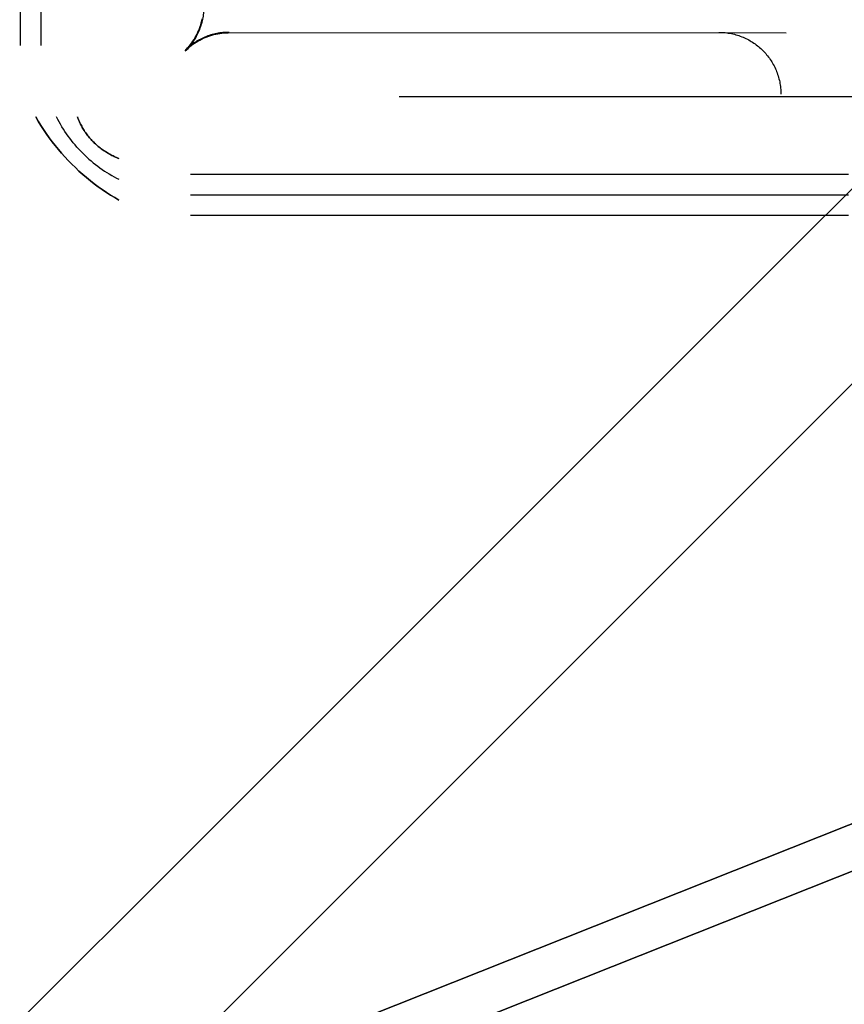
# Model space of a CAD drawing. Header units: millimetres. Extents: x -1690 to 192, y -898 to 54.
# Tile 48 of 256: x -1601 to -1575, y -835 to -803. Entities that reach past the tile are written whole.
import ezdxf

# ---------------------------------------------------------------- set-up
doc = ezdxf.new("R2010")
doc.units = ezdxf.units.MM
doc.header["$MEASUREMENT"] = 0
doc.layers.add('OVIDIO 186x93x72h', color=7, linetype='Continuous')

msp = doc.modelspace()

# ---------------------------------------------------------------- linework, layer by layer
at = {"layer": 'OVIDIO 186x93x72h', "extrusion": (-0.045678, -0.114881, 0.992329)}
for points in [[(-1215.188, -1180.351), (-1215.188, -1287.207)], [(-1215.188, -1287.207), (-1215.188, -1180.351)], [(-1214.732, -1180.351), (-1214.732, -1287.207)], [(-1214.732, -1287.207), (-1214.732, -1180.351)], [(-1200.25, -1273.46), (-1200.25, -1218.27)], [(-1200.478, -1273.243), (-1200.478, -1218.839)]]:
    msp.add_lwpolyline(points, dxfattribs=at)
at = {"layer": 'OVIDIO 186x93x72h', "extrusion": (0.235702, 0.235702, 0.942809)}
for points in [[(537.225, 1860.592), (537.225, 1756.052)], [(541.683, 1876.034), (541.683, 1770.626)], [(561.94, 1939.551), (561.94, 1830.473)], [(560.991, 1830.473), (560.991, 1939.551)], [(559.094, 1939.551), (559.094, 1830.473)], [(558.145, 1830.473), (558.145, 1939.551)]]:
    msp.add_lwpolyline(points, dxfattribs=at)
at = {"layer": 'OVIDIO 186x93x72h'}
for points in [[(-1601.168, -803.656), (-1601.168, -782.419)], [(-1600.498, -803.656), (-1600.498, -782.419)], [(-1588.938, -805.303), (-1525.689, -805.303)], [(-1595.675, -807.807), (-1574.438, -807.807)], [(-1595.675, -808.478), (-1574.438, -808.478)], [(-1574.438, -809.149), (-1595.675, -809.149)]]:
    msp.add_lwpolyline(points, dxfattribs=at)
at = {"layer": 'OVIDIO 186x93x72h', "extrusion": (1, 0, 0)}
for points in [[(-782.419, 681.085), (-803.656, 681.085)], [(-804.954, 681.649), (-803.612, 680.978)], [(-804.632, 678.939), (-805.974, 679.61)], [(-805.974, 679.61), (-804.632, 678.939)], [(-807.307, 680.835), (-808.649, 678.152)], [(-808.649, 678.152), (-807.307, 680.835)], [(-807.807, 681.085), (-809.149, 678.402)], [(-809.149, 678.402), (-807.807, 681.085)], [(-807.807, 681.085), (-809.149, 678.402)]]:
    msp.add_lwpolyline(points, dxfattribs=at)
at = {"layer": 'OVIDIO 186x93x72h', "extrusion": (0, 0.894427, -0.447214)}
for points in [[(1593.503, 254.46), (1593.562, 254.323), (1593.617, 254.182), (1593.668, 254.039), (1593.716, 253.894), (1593.759, 253.746), (1593.797, 253.597), (1593.832, 253.445), (1593.861, 253.292), (1593.886, 253.137), (1593.906, 252.982), (1593.922, 252.825), (1593.932, 252.667), (1593.937, 252.509), (1593.938, 252.35), (1593.933, 252.191), (1593.923, 252.033), (1593.908, 251.875), (1593.889, 251.717), (1593.864, 251.56), (1593.834, 251.405), (1593.8, 251.251), (1593.761, 251.098), (1593.717, 250.947), (1593.668, 250.798), (1593.615, 250.651), (1593.558, 250.507), (1593.497, 250.365), (1593.432, 250.226), (1593.362, 250.09), (1593.29, 249.956), (1593.213, 249.826), (1593.134, 249.699), (1593.05, 249.575), (1592.963, 249.452), (1592.871, 249.331), (1592.775, 249.212), (1592.674, 249.096), (1592.57, 248.982), (1592.461, 248.871), (1592.349, 248.763), (1592.233, 248.658), (1592.113, 248.556), (1591.989, 248.458), (1591.863, 248.363), (1591.733, 248.273), (1591.6, 248.186), (1591.464, 248.104), (1591.326, 248.026), (1591.185, 247.952), (1591.042, 247.883), (1590.897, 247.819), (1590.751, 247.759), (1590.602, 247.704), (1590.453, 247.654), (1590.302, 247.609), (1590.151, 247.568), (1589.999, 247.533), (1589.847, 247.502), (1589.694, 247.476), (1589.542, 247.456), (1589.39, 247.439), (1589.239, 247.428), (1589.088, 247.421), (1588.938, 247.419)], [(1588.938, 247.419), (1589.088, 247.421), (1589.239, 247.428), (1589.39, 247.439), (1589.542, 247.456), (1589.694, 247.476), (1589.847, 247.502), (1589.999, 247.533), (1590.151, 247.568), (1590.302, 247.609), (1590.453, 247.654), (1590.602, 247.704), (1590.751, 247.759), (1590.897, 247.819), (1591.042, 247.883), (1591.185, 247.952), (1591.326, 248.026), (1591.464, 248.104), (1591.6, 248.186), (1591.733, 248.273), (1591.863, 248.363), (1591.989, 248.458), (1592.113, 248.556), (1592.233, 248.658), (1592.349, 248.763), (1592.461, 248.871), (1592.57, 248.982), (1592.674, 249.096), (1592.775, 249.212), (1592.871, 249.331), (1592.963, 249.452), (1593.05, 249.575), (1593.134, 249.699), (1593.213, 249.826), (1593.29, 249.956), (1593.362, 250.09), (1593.432, 250.226), (1593.497, 250.365), (1593.558, 250.507), (1593.615, 250.651), (1593.668, 250.798), (1593.717, 250.947), (1593.761, 251.098), (1593.8, 251.251), (1593.834, 251.405), (1593.864, 251.56), (1593.889, 251.717), (1593.908, 251.875), (1593.923, 252.033), (1593.933, 252.191), (1593.938, 252.35), (1593.937, 252.509), (1593.932, 252.667), (1593.922, 252.825), (1593.906, 252.982), (1593.886, 253.137), (1593.861, 253.292), (1593.832, 253.445), (1593.797, 253.597), (1593.759, 253.746), (1593.716, 253.894), (1593.668, 254.039), (1593.617, 254.182), (1593.562, 254.323), (1593.503, 254.46)], [(1588.938, 247.419), (1589.094, 247.421), (1589.251, 247.429), (1589.408, 247.441), (1589.566, 247.458), (1589.723, 247.481), (1589.879, 247.508), (1590.036, 247.541), (1590.191, 247.578), (1590.345, 247.621), (1590.498, 247.668), (1590.649, 247.721), (1590.799, 247.778), (1590.946, 247.84), (1591.091, 247.906), (1591.234, 247.977), (1591.374, 248.052), (1591.511, 248.132), (1591.645, 248.215), (1591.776, 248.303), (1591.904, 248.394), (1592.028, 248.488), (1592.149, 248.586), (1592.265, 248.687), (1592.378, 248.79), (1592.487, 248.897), (1592.592, 249.006), (1592.693, 249.117), (1592.789, 249.23), (1592.882, 249.345), (1592.97, 249.462), (1593.054, 249.58), (1593.134, 249.699), (1593.21, 249.821), (1593.284, 249.946), (1593.354, 250.074), (1593.421, 250.205), (1593.485, 250.34), (1593.546, 250.477), (1593.602, 250.617), (1593.655, 250.76), (1593.704, 250.905), (1593.748, 251.053), (1593.788, 251.203), (1593.824, 251.355), (1593.855, 251.509), (1593.881, 251.664), (1593.902, 251.82), (1593.919, 251.978), (1593.93, 252.137), (1593.937, 252.296), (1593.938, 252.455), (1593.934, 252.615), (1593.926, 252.775), (1593.912, 252.935), (1593.892, 253.093), (1593.868, 253.252), (1593.839, 253.409), (1593.805, 253.564), (1593.766, 253.719), (1593.723, 253.871), (1593.674, 254.022), (1593.621, 254.17), (1593.564, 254.317), (1593.503, 254.46)], [(1588.938, 247.419), (1589.088, 247.421), (1589.239, 247.428), (1589.39, 247.439), (1589.542, 247.456), (1589.694, 247.476), (1589.847, 247.502), (1589.999, 247.533), (1590.151, 247.568), (1590.302, 247.609), (1590.453, 247.654), (1590.602, 247.704), (1590.751, 247.759), (1590.897, 247.819), (1591.042, 247.883), (1591.185, 247.952), (1591.326, 248.026), (1591.464, 248.104), (1591.6, 248.186), (1591.733, 248.273), (1591.863, 248.363), (1591.989, 248.458), (1592.113, 248.556), (1592.233, 248.658), (1592.349, 248.763), (1592.461, 248.871), (1592.57, 248.982), (1592.674, 249.096), (1592.775, 249.212), (1592.871, 249.331), (1592.963, 249.452), (1593.05, 249.575), (1593.134, 249.699), (1593.213, 249.826), (1593.29, 249.956), (1593.362, 250.09), (1593.432, 250.226), (1593.497, 250.365), (1593.558, 250.507), (1593.615, 250.651), (1593.668, 250.798), (1593.717, 250.947), (1593.761, 251.098), (1593.8, 251.251), (1593.834, 251.405), (1593.864, 251.56), (1593.889, 251.717), (1593.908, 251.875), (1593.923, 252.033), (1593.933, 252.191), (1593.938, 252.35), (1593.937, 252.509), (1593.932, 252.667), (1593.922, 252.825), (1593.906, 252.982), (1593.886, 253.137), (1593.861, 253.292), (1593.832, 253.445), (1593.797, 253.597), (1593.759, 253.746), (1593.716, 253.894), (1593.668, 254.039), (1593.617, 254.182), (1593.562, 254.323), (1593.503, 254.46)], [(1593.503, 254.46), (1593.562, 254.323), (1593.617, 254.182), (1593.668, 254.039), (1593.716, 253.894), (1593.759, 253.746), (1593.797, 253.597), (1593.832, 253.445), (1593.861, 253.292), (1593.886, 253.137), (1593.906, 252.982), (1593.922, 252.825), (1593.932, 252.667), (1593.937, 252.509), (1593.938, 252.35), (1593.933, 252.191), (1593.923, 252.033), (1593.908, 251.875), (1593.889, 251.717), (1593.864, 251.56), (1593.834, 251.405), (1593.8, 251.251), (1593.761, 251.098), (1593.717, 250.947), (1593.668, 250.798), (1593.615, 250.651), (1593.558, 250.507), (1593.497, 250.365), (1593.432, 250.226), (1593.362, 250.09), (1593.29, 249.956), (1593.213, 249.826), (1593.134, 249.699), (1593.05, 249.575), (1592.963, 249.452), (1592.871, 249.331), (1592.775, 249.212), (1592.674, 249.096), (1592.57, 248.982), (1592.461, 248.871), (1592.349, 248.763), (1592.233, 248.658), (1592.113, 248.556), (1591.989, 248.458), (1591.863, 248.363), (1591.733, 248.273), (1591.6, 248.186), (1591.464, 248.104), (1591.326, 248.026), (1591.185, 247.952), (1591.042, 247.883), (1590.897, 247.819), (1590.751, 247.759), (1590.602, 247.704), (1590.453, 247.654), (1590.302, 247.609), (1590.151, 247.568), (1589.999, 247.533), (1589.847, 247.502), (1589.694, 247.476), (1589.542, 247.456), (1589.39, 247.439), (1589.239, 247.428), (1589.088, 247.421), (1588.938, 247.419)]]:
    msp.add_lwpolyline(points, dxfattribs=at)
at = {"layer": 'OVIDIO 186x93x72h', "extrusion": (-1.54873e-05, 1.53089e-05, 1)}
msp.add_lwpolyline([(-1595.252, -802.423), (-1595.253, -802.471), (-1595.254, -802.519), (-1595.257, -802.568), (-1595.261, -802.616), (-1595.267, -802.665), (-1595.273, -802.714), (-1595.281, -802.763), (-1595.29, -802.811), (-1595.3, -802.86), (-1595.312, -802.908), (-1595.325, -802.956), (-1595.338, -803.004), (-1595.354, -803.052), (-1595.37, -803.099), (-1595.387, -803.146), (-1595.406, -803.192), (-1595.426, -803.238), (-1595.447, -803.283), (-1595.469, -803.328), (-1595.492, -803.372), (-1595.516, -803.416), (-1595.541, -803.459), (-1595.568, -803.501), (-1595.595, -803.543), (-1595.623, -803.583), (-1595.652, -803.623), (-1595.682, -803.662), (-1595.713, -803.7), (-1595.745, -803.737), (-1595.777, -803.773), (-1595.81, -803.809), (-1595.844, -803.843)], dxfattribs=at)
at = {"layer": 'OVIDIO 186x93x72h', "extrusion": (1.53089e-05, -1.54874e-05, 1)}
msp.add_lwpolyline([(-1594.442, -803.233), (-1594.49, -803.233), (-1594.539, -803.235), (-1594.587, -803.238), (-1594.636, -803.242), (-1594.685, -803.247), (-1594.733, -803.254), (-1594.782, -803.262), (-1594.831, -803.271), (-1594.879, -803.281), (-1594.927, -803.292), (-1594.976, -803.305), (-1595.023, -803.319), (-1595.071, -803.334), (-1595.118, -803.35), (-1595.165, -803.368), (-1595.211, -803.387), (-1595.257, -803.406), (-1595.303, -803.427), (-1595.348, -803.449), (-1595.392, -803.473), (-1595.435, -803.497), (-1595.478, -803.522), (-1595.52, -803.548), (-1595.562, -803.576), (-1595.603, -803.604), (-1595.642, -803.633), (-1595.681, -803.663), (-1595.719, -803.694), (-1595.757, -803.725), (-1595.793, -803.758), (-1595.828, -803.791), (-1595.863, -803.825)], dxfattribs=at)
at = {"layer": 'OVIDIO 186x93x72h', "extrusion": (2.56846e-05, 1, -8.30777e-08)}
for points in [[(1576.415, 680.026), (1594.411, 680.084)], [(1576.42, 678.439), (1594.411, 678.497)], [(1594.411, 680.084), (1576.415, 680.026)], [(1594.411, 678.497), (1576.42, 678.439)]]:
    msp.add_lwpolyline(points, dxfattribs=at)
at = {"layer": 'OVIDIO 186x93x72h', "extrusion": (1, 0, -1.53089e-05)}
for points in [[(-803.243, 678.473), (-803.243, 680.059)], [(-803.243, 680.059), (-803.243, 678.473)], [(-803.243, 680.03), (-803.243, 678.444)]]:
    msp.add_lwpolyline(points, dxfattribs=at)
at = {"layer": 'OVIDIO 186x93x72h', "extrusion": (1.53093e-05, 0, 1)}
msp.add_lwpolyline([(-1594.442, -803.243), (-1576.449, -803.244)], dxfattribs=at)
at = {"layer": 'OVIDIO 186x93x72h', "extrusion": (0.12261, -0.276089, 0.953279)}
for points in [[(-1775.704, 91.804), (-1775.704, 119.351)], [(-1775.609, 91.804), (-1775.609, 118.831)]]:
    msp.add_lwpolyline(points, dxfattribs=at)
at = {"layer": 'OVIDIO 186x93x72h', "extrusion": (5.0362e-08, 1, 1.55701e-05)}
for points in [[(1576.436, 680.038), (1576.441, 678.451)], [(1576.441, 678.451), (1576.436, 680.038)]]:
    msp.add_lwpolyline(points, dxfattribs=at)
at = {"layer": 'OVIDIO 186x93x72h', "extrusion": (0.003049, -0.326394, 0.945229)}
for points in [[(-1581.896, -525.985), (-1581.896, -525.938), (-1581.897, -525.89), (-1581.9, -525.843), (-1581.903, -525.794), (-1581.907, -525.746), (-1581.912, -525.697), (-1581.918, -525.648), (-1581.926, -525.599), (-1581.935, -525.55), (-1581.945, -525.501), (-1581.956, -525.451), (-1581.968, -525.402), (-1581.981, -525.352), (-1581.996, -525.303), (-1582.012, -525.254), (-1582.029, -525.204), (-1582.048, -525.156), (-1582.067, -525.107), (-1582.088, -525.059), (-1582.11, -525.011), (-1582.134, -524.963), (-1582.158, -524.916), (-1582.184, -524.87), (-1582.211, -524.824), (-1582.239, -524.778), (-1582.268, -524.734), (-1582.299, -524.69), (-1582.33, -524.647), (-1582.363, -524.604), (-1582.397, -524.563), (-1582.432, -524.522), (-1582.467, -524.483), (-1582.504, -524.444), (-1582.542, -524.407), (-1582.58, -524.37), (-1582.62, -524.335), (-1582.66, -524.3), (-1582.701, -524.267), (-1582.742, -524.235), (-1582.784, -524.205), (-1582.827, -524.175), (-1582.871, -524.147), (-1582.915, -524.12), (-1582.959, -524.095), (-1583.004, -524.07), (-1583.049, -524.047), (-1583.095, -524.025), (-1583.141, -524.005), (-1583.187, -523.986), (-1583.233, -523.968), (-1583.279, -523.951), (-1583.326, -523.936), (-1583.372, -523.922), (-1583.419, -523.91), (-1583.465, -523.898), (-1583.512, -523.888), (-1583.558, -523.879), (-1583.604, -523.871), (-1583.65, -523.865), (-1583.696, -523.859), (-1583.741, -523.855), (-1583.786, -523.852), (-1583.831, -523.85), (-1583.875, -523.849)], [(-1583.875, -523.849), (-1583.831, -523.85), (-1583.786, -523.852), (-1583.741, -523.855), (-1583.696, -523.859), (-1583.65, -523.865), (-1583.604, -523.871), (-1583.558, -523.879), (-1583.512, -523.888), (-1583.465, -523.898), (-1583.419, -523.91), (-1583.372, -523.922), (-1583.326, -523.936), (-1583.279, -523.951), (-1583.233, -523.968), (-1583.187, -523.986), (-1583.141, -524.005), (-1583.095, -524.025), (-1583.049, -524.047), (-1583.004, -524.07), (-1582.959, -524.095), (-1582.915, -524.12), (-1582.871, -524.147), (-1582.827, -524.175), (-1582.784, -524.205), (-1582.742, -524.235), (-1582.701, -524.267), (-1582.66, -524.3), (-1582.62, -524.335), (-1582.58, -524.37), (-1582.542, -524.407), (-1582.504, -524.444), (-1582.467, -524.483), (-1582.432, -524.522), (-1582.397, -524.563), (-1582.363, -524.604), (-1582.33, -524.647), (-1582.299, -524.69), (-1582.268, -524.734), (-1582.239, -524.778), (-1582.211, -524.824), (-1582.184, -524.87), (-1582.158, -524.916), (-1582.134, -524.963), (-1582.11, -525.011), (-1582.088, -525.059), (-1582.067, -525.107), (-1582.048, -525.156), (-1582.029, -525.204), (-1582.012, -525.254), (-1581.996, -525.303), (-1581.981, -525.352), (-1581.968, -525.402), (-1581.956, -525.451), (-1581.945, -525.501), (-1581.935, -525.55), (-1581.926, -525.599), (-1581.918, -525.648), (-1581.912, -525.697), (-1581.907, -525.746), (-1581.903, -525.794), (-1581.9, -525.843), (-1581.897, -525.89), (-1581.896, -525.938), (-1581.896, -525.985)], [(-1581.891, -525.467), (-1581.891, -525.42), (-1581.892, -525.372), (-1581.894, -525.325), (-1581.898, -525.277), (-1581.902, -525.228), (-1581.907, -525.179), (-1581.913, -525.131), (-1581.921, -525.081), (-1581.93, -525.032), (-1581.939, -524.983), (-1581.95, -524.933), (-1581.963, -524.884), (-1581.976, -524.834), (-1581.991, -524.785), (-1582.007, -524.736), (-1582.024, -524.687), (-1582.042, -524.638), (-1582.062, -524.589), (-1582.083, -524.541), (-1582.105, -524.493), (-1582.128, -524.445), (-1582.153, -524.398), (-1582.179, -524.352), (-1582.206, -524.306), (-1582.234, -524.26), (-1582.263, -524.216), (-1582.294, -524.172), (-1582.325, -524.129), (-1582.358, -524.086), (-1582.392, -524.045), (-1582.426, -524.004), (-1582.462, -523.965), (-1582.499, -523.926), (-1582.537, -523.889), (-1582.575, -523.852), (-1582.614, -523.817), (-1582.655, -523.783), (-1582.695, -523.749), (-1582.737, -523.718), (-1582.779, -523.687), (-1582.822, -523.657), (-1582.866, -523.629), (-1582.91, -523.602), (-1582.954, -523.577), (-1582.999, -523.552), (-1583.044, -523.529), (-1583.09, -523.507), (-1583.136, -523.487), (-1583.182, -523.468), (-1583.228, -523.45), (-1583.274, -523.433), (-1583.321, -523.418), (-1583.367, -523.404), (-1583.414, -523.392), (-1583.46, -523.38), (-1583.507, -523.37), (-1583.553, -523.361), (-1583.599, -523.353), (-1583.645, -523.347), (-1583.691, -523.341), (-1583.736, -523.337), (-1583.781, -523.334), (-1583.826, -523.332), (-1583.87, -523.331)], [(-1583.87, -523.331), (-1583.826, -523.332), (-1583.781, -523.334), (-1583.736, -523.337), (-1583.691, -523.341), (-1583.645, -523.347), (-1583.599, -523.353), (-1583.553, -523.361), (-1583.507, -523.37), (-1583.46, -523.38), (-1583.414, -523.392), (-1583.367, -523.404), (-1583.321, -523.418), (-1583.274, -523.433), (-1583.228, -523.45), (-1583.182, -523.468), (-1583.136, -523.487), (-1583.09, -523.507), (-1583.044, -523.529), (-1582.999, -523.552), (-1582.954, -523.577), (-1582.91, -523.602), (-1582.866, -523.629), (-1582.822, -523.657), (-1582.779, -523.687), (-1582.737, -523.718), (-1582.695, -523.749), (-1582.655, -523.783), (-1582.614, -523.817), (-1582.575, -523.852), (-1582.537, -523.889), (-1582.499, -523.926), (-1582.462, -523.965), (-1582.426, -524.004), (-1582.392, -524.045), (-1582.358, -524.086), (-1582.325, -524.129), (-1582.294, -524.172), (-1582.263, -524.216), (-1582.234, -524.26), (-1582.206, -524.306), (-1582.179, -524.352), (-1582.153, -524.398), (-1582.128, -524.445), (-1582.105, -524.493), (-1582.083, -524.541), (-1582.062, -524.589), (-1582.042, -524.638), (-1582.024, -524.687), (-1582.007, -524.736), (-1581.991, -524.785), (-1581.976, -524.834), (-1581.963, -524.884), (-1581.95, -524.933), (-1581.939, -524.983), (-1581.93, -525.032), (-1581.921, -525.081), (-1581.913, -525.131), (-1581.907, -525.179), (-1581.902, -525.228), (-1581.898, -525.277), (-1581.894, -525.325), (-1581.892, -525.372), (-1581.891, -525.42), (-1581.891, -525.467)]]:
    msp.add_lwpolyline(points, dxfattribs=at)
at = {"layer": 'OVIDIO 186x93x72h', "extrusion": (0.003235, -1.55701e-05, 0.999995)}
msp.add_lwpolyline([(-1578.627, -803.233), (-1578.577, -803.234), (-1578.527, -803.236), (-1578.477, -803.239), (-1578.427, -803.243), (-1578.377, -803.249), (-1578.327, -803.256), (-1578.277, -803.264), (-1578.227, -803.274), (-1578.178, -803.284), (-1578.129, -803.296), (-1578.081, -803.309), (-1578.033, -803.324), (-1577.985, -803.339), (-1577.938, -803.356), (-1577.891, -803.374), (-1577.845, -803.392), (-1577.8, -803.412), (-1577.755, -803.433), (-1577.711, -803.455), (-1577.667, -803.479), (-1577.625, -803.503), (-1577.583, -803.527), (-1577.542, -803.553), (-1577.502, -803.58), (-1577.463, -803.607), (-1577.424, -803.636), (-1577.387, -803.665), (-1577.35, -803.694), (-1577.314, -803.724), (-1577.28, -803.755), (-1577.246, -803.787), (-1577.213, -803.819), (-1577.181, -803.852), (-1577.149, -803.886), (-1577.118, -803.92), (-1577.088, -803.956), (-1577.058, -803.993), (-1577.03, -804.03), (-1577.001, -804.069), (-1576.974, -804.108), (-1576.947, -804.148), (-1576.921, -804.189), (-1576.897, -804.231), (-1576.873, -804.273), (-1576.849, -804.317), (-1576.827, -804.361), (-1576.806, -804.406), (-1576.786, -804.451), (-1576.768, -804.497), (-1576.75, -804.544), (-1576.733, -804.591), (-1576.718, -804.639), (-1576.703, -804.687), (-1576.69, -804.735), (-1576.678, -804.784), (-1576.668, -804.833), (-1576.658, -804.883), (-1576.65, -804.933), (-1576.643, -804.983), (-1576.637, -805.033), (-1576.633, -805.083), (-1576.63, -805.133), (-1576.628, -805.183), (-1576.627, -805.233)], dxfattribs=at)
at = {"layer": 'OVIDIO 186x93x72h', "extrusion": (-0.166244, -0.166244, 0.97197)}
for points in [[(-560.042, -1489.803), (-560.042, -1521.466)], [(-560.042, -1521.466), (-560.042, -1489.803)], [(-560.042, -1489.43), (-560.042, -1520.662)], [(-560.042, -1520.662), (-560.042, -1489.43)]]:
    msp.add_lwpolyline(points, dxfattribs=at)
at = {"layer": 'OVIDIO 186x93x72h', "extrusion": (0, 1, 0)}
for points in [[(1599.827, 681.085), (1601.168, 678.402)], [(1601.168, 678.402), (1599.827, 681.085)], [(1525.689, 678.939), (1588.938, 678.939)], [(1588.938, 678.939), (1525.689, 678.939)], [(1599.327, 680.835), (1600.668, 678.152)], [(1600.668, 678.152), (1599.327, 680.835)], [(1599.327, 680.835), (1599.795, 679.9)], [(1588.938, 679.61), (1525.689, 679.61)], [(1525.689, 679.61), (1588.938, 679.61)]]:
    msp.add_lwpolyline(points, dxfattribs=at)
at = {"layer": 'OVIDIO 186x93x72h', "extrusion": (0.447214, 0, 0.894427)}
for points in [[(-805.966, 1734.96), (-805.832, 1735.026), (-805.697, 1735.089), (-805.559, 1735.147), (-805.419, 1735.201), (-805.278, 1735.252), (-805.135, 1735.298), (-804.99, 1735.34), (-804.844, 1735.377), (-804.697, 1735.411), (-804.55, 1735.44), (-804.401, 1735.464), (-804.252, 1735.484), (-804.103, 1735.499), (-803.954, 1735.51), (-803.805, 1735.517), (-803.656, 1735.519)], [(-805.966, 1734.96), (-805.832, 1735.026), (-805.697, 1735.089), (-805.559, 1735.147), (-805.419, 1735.201), (-805.278, 1735.252), (-805.135, 1735.298), (-804.99, 1735.34), (-804.844, 1735.377), (-804.697, 1735.411), (-804.55, 1735.44), (-804.401, 1735.464), (-804.252, 1735.484), (-804.103, 1735.499), (-803.954, 1735.51), (-803.805, 1735.517), (-803.656, 1735.519)], [(-803.656, 1735.519), (-803.805, 1735.517), (-803.954, 1735.51), (-804.103, 1735.499), (-804.252, 1735.484), (-804.401, 1735.464), (-804.55, 1735.44), (-804.697, 1735.411), (-804.844, 1735.377), (-804.99, 1735.34), (-805.135, 1735.298), (-805.278, 1735.252), (-805.419, 1735.201), (-805.559, 1735.147), (-805.697, 1735.089), (-805.832, 1735.026), (-805.966, 1734.96)]]:
    msp.add_lwpolyline(points, dxfattribs=at)
at = {"layer": 'OVIDIO 186x93x72h', "extrusion": (1, 0, 3.86756e-05)}
for points in [[(-803.834, 678.359), (-803.834, 679.946)], [(-803.834, 679.946), (-803.834, 678.359)]]:
    msp.add_lwpolyline(points, dxfattribs=at)
at = {"layer": 'OVIDIO 186x93x72h', "extrusion": (5.03618e-08, 1, 1.557e-05)}
msp.add_lwpolyline([(1575.022, 679.831), (1575.027, 678.244)], dxfattribs=at)
at = {"layer": 'OVIDIO 186x93x72h', "extrusion": (0.971825, -0.057166, -0.228665)}
for points in [[(-899.274, 308.583), (-900.021, 305.678)], [(-899.274, 308.583), (-900.021, 305.678)], [(-900.021, 305.678), (-899.274, 308.583)]]:
    msp.add_lwpolyline(points, dxfattribs=at)
at = {"layer": 'OVIDIO 186x93x72h', "extrusion": (-0.057166, 0.971825, -0.228665)}
msp.add_lwpolyline([(1643.418, 500.012), (1644.165, 497.107)], dxfattribs=at)
at = {"layer": 'OVIDIO 186x93x72h', "extrusion": (-0.114881, -0.045678, 0.992329)}
for points in [[(186.124, -1620.297), (186.124, -1727.153)], [(186.124, -1727.153), (186.124, -1620.297)], [(186.581, -1620.297), (186.581, -1727.153)], [(186.581, -1727.153), (186.581, -1620.297)], [(171.642, -1713.406), (171.642, -1658.215)], [(171.871, -1713.189), (171.871, -1658.784)], [(187.725, -1620.95), (187.725, -1729.865)], [(188.412, -1620.951), (188.412, -1729.865)]]:
    msp.add_lwpolyline(points, dxfattribs=at)
at = {"layer": 'OVIDIO 186x93x72h', "extrusion": (0, 0.447214, 0.894427)}
for points in [[(1597.985, 1026.556), (1597.852, 1026.623), (1597.716, 1026.685), (1597.578, 1026.743), (1597.439, 1026.798), (1597.297, 1026.848), (1597.154, 1026.894), (1597.009, 1026.936), (1596.864, 1026.974), (1596.717, 1027.007), (1596.569, 1027.036), (1596.421, 1027.06), (1596.272, 1027.08), (1596.122, 1027.096), (1595.973, 1027.107), (1595.824, 1027.113), (1595.675, 1027.116)], [(1597.985, 1026.556), (1597.852, 1026.623), (1597.716, 1026.685), (1597.578, 1026.743), (1597.439, 1026.798), (1597.297, 1026.848), (1597.154, 1026.894), (1597.009, 1026.936), (1596.864, 1026.974), (1596.717, 1027.007), (1596.569, 1027.036), (1596.421, 1027.06), (1596.272, 1027.08), (1596.122, 1027.096), (1595.973, 1027.107), (1595.824, 1027.113), (1595.675, 1027.116)], [(1595.675, 1027.116), (1595.824, 1027.113), (1595.973, 1027.107), (1596.122, 1027.096), (1596.272, 1027.08), (1596.421, 1027.06), (1596.569, 1027.036), (1596.717, 1027.007), (1596.864, 1026.974), (1597.009, 1026.936), (1597.154, 1026.894), (1597.297, 1026.848), (1597.439, 1026.798), (1597.578, 1026.743), (1597.716, 1026.685), (1597.852, 1026.623), (1597.985, 1026.556)]]:
    msp.add_lwpolyline(points, dxfattribs=at)
at = {"layer": 'OVIDIO 186x93x72h', "extrusion": (0.202852, 0.108979, 0.973126)}
for points in [[(7.441, 1998.601), (7.441, 1837.945)], [(7.441, 1837.945), (7.441, 1998.601)], [(7.146, 1998.601), (7.146, 1837.945)], [(6.85, 1998.601), (6.85, 1837.945)], [(6.85, 1837.945), (6.85, 1998.601)]]:
    msp.add_lwpolyline(points, dxfattribs=at)
at = {"layer": 'OVIDIO 186x93x72h', "extrusion": (0.202871, 0.108992, 0.973121)}
for points in [[(9.291, 1914.835), (9.291, 1857.453)], [(9.291, 1857.453), (9.291, 1914.835)]]:
    msp.add_lwpolyline(points, dxfattribs=at)
at = {"layer": 'OVIDIO 186x93x72h', "extrusion": (0.202866, 0.108989, 0.973122)}
for points in [[(8.574, 1857.452), (8.574, 1914.833)], [(7.861, 1914.833), (7.861, 1857.452)], [(7.861, 1857.452), (7.861, 1914.833)]]:
    msp.add_lwpolyline(points, dxfattribs=at)
at = {"layer": 'OVIDIO 186x93x72h', "extrusion": (0.046296, 0.021464, 0.998697)}
for points in [[(-94.303, 1790.587), (-94.303, 1891.892)], [(-95.789, 1791.556), (-95.789, 1892.067)]]:
    msp.add_lwpolyline(points, dxfattribs=at)
at = {"layer": 'OVIDIO 186x93x72h', "extrusion": (0.922113, 0.366639, 0.123629)}
for points in [[(-186.124, 883.941), (-186.195, 883.92), (-186.266, 883.9), (-186.339, 883.882), (-186.411, 883.865), (-186.485, 883.85), (-186.558, 883.838), (-186.633, 883.827), (-186.707, 883.817), (-186.782, 883.81), (-186.856, 883.805), (-186.931, 883.801), (-187.006, 883.799), (-187.081, 883.799), (-187.156, 883.801), (-187.231, 883.805), (-187.305, 883.811), (-187.379, 883.819), (-187.453, 883.828), (-187.526, 883.839), (-187.599, 883.852), (-187.671, 883.867), (-187.743, 883.883), (-187.814, 883.901), (-187.884, 883.921), (-187.953, 883.942), (-188.022, 883.965), (-188.089, 883.99), (-188.156, 884.015), (-188.222, 884.043), (-188.286, 884.071), (-188.35, 884.101), (-188.412, 884.133), (-188.474, 884.165), (-188.535, 884.2), (-188.596, 884.236), (-188.656, 884.273), (-188.716, 884.313), (-188.775, 884.354), (-188.834, 884.396), (-188.891, 884.44), (-188.948, 884.486), (-189.004, 884.533), (-189.059, 884.582), (-189.112, 884.632), (-189.165, 884.684), (-189.217, 884.737), (-189.267, 884.792), (-189.316, 884.848), (-189.364, 884.905), (-189.411, 884.964), (-189.456, 885.024), (-189.499, 885.085), (-189.541, 885.147), (-189.582, 885.21), (-189.621, 885.274), (-189.658, 885.339), (-189.694, 885.405), (-189.728, 885.472), (-189.76, 885.539), (-189.791, 885.608), (-189.819, 885.676), (-189.846, 885.746), (-189.872, 885.816), (-189.895, 885.886)], [(-186.581, 885.37), (-186.617, 885.359), (-186.654, 885.349), (-186.691, 885.34), (-186.728, 885.331), (-186.766, 885.324), (-186.804, 885.317), (-186.841, 885.312), (-186.879, 885.307), (-186.917, 885.304), (-186.955, 885.301), (-186.993, 885.3), (-187.031, 885.299), (-187.068, 885.299), (-187.106, 885.301), (-187.143, 885.303), (-187.18, 885.306), (-187.217, 885.31), (-187.254, 885.315), (-187.291, 885.321), (-187.327, 885.327), (-187.362, 885.335), (-187.398, 885.343), (-187.433, 885.352), (-187.467, 885.362), (-187.501, 885.373), (-187.535, 885.384), (-187.568, 885.396), (-187.6, 885.409), (-187.632, 885.422), (-187.664, 885.436), (-187.695, 885.451), (-187.725, 885.466), (-187.755, 885.482), (-187.785, 885.498), (-187.814, 885.516), (-187.844, 885.534), (-187.873, 885.553), (-187.902, 885.573), (-187.931, 885.594), (-187.959, 885.616), (-187.987, 885.638), (-188.015, 885.661), (-188.042, 885.685), (-188.069, 885.71), (-188.095, 885.735), (-188.121, 885.762), (-188.146, 885.789), (-188.171, 885.817), (-188.195, 885.845), (-188.218, 885.874), (-188.241, 885.904), (-188.263, 885.935), (-188.285, 885.966), (-188.305, 885.998), (-188.325, 886.03), (-188.344, 886.063), (-188.363, 886.096), (-188.38, 886.13), (-188.397, 886.165), (-188.412, 886.2), (-188.427, 886.235), (-188.441, 886.27), (-188.454, 886.306), (-188.466, 886.342)]]:
    msp.add_lwpolyline(points, dxfattribs=at)
at = {"layer": 'OVIDIO 186x93x72h'}
for points in [[(-1595.853, -803.834, 679.884), (-1595.829, -803.809, 679.893), (-1595.805, -803.784, 679.901), (-1595.781, -803.759, 679.909), (-1595.759, -803.733, 679.917), (-1595.736, -803.707, 679.924), (-1595.715, -803.681, 679.932), (-1595.693, -803.654, 679.939), (-1595.673, -803.628, 679.946), (-1595.633, -803.573, 679.96), (-1595.596, -803.518, 679.972), (-1595.56, -803.462, 679.984), (-1595.527, -803.405, 679.996), (-1595.495, -803.348, 680.006), (-1595.466, -803.289, 680.017), (-1595.438, -803.23, 680.026), (-1595.412, -803.17, 680.035), (-1595.389, -803.11, 680.043), (-1595.367, -803.049, 680.05), (-1595.347, -802.987, 680.057), (-1595.329, -802.925, 680.062), (-1595.314, -802.863, 680.068), (-1595.3, -802.8, 680.072)], [(-1595.3, -802.8, 678.485), (-1595.314, -802.862, 678.481), (-1595.329, -802.925, 678.476), (-1595.347, -802.987, 678.47), (-1595.367, -803.048, 678.463), (-1595.388, -803.11, 678.456), (-1595.412, -803.17, 678.448), (-1595.438, -803.23, 678.439), (-1595.466, -803.289, 678.43), (-1595.495, -803.348, 678.42), (-1595.527, -803.405, 678.409), (-1595.56, -803.462, 678.398), (-1595.596, -803.518, 678.385), (-1595.633, -803.573, 678.373), (-1595.673, -803.628, 678.359), (-1595.693, -803.654, 678.352), (-1595.715, -803.681, 678.345), (-1595.736, -803.707, 678.337), (-1595.758, -803.733, 678.33), (-1595.781, -803.759, 678.322), (-1595.805, -803.784, 678.314), (-1595.829, -803.809, 678.306), (-1595.853, -803.834, 678.297)], [(-1595.853, -803.834, 678.297), (-1595.829, -803.809, 678.306), (-1595.805, -803.784, 678.314), (-1595.781, -803.759, 678.322), (-1595.758, -803.733, 678.33), (-1595.736, -803.707, 678.337), (-1595.715, -803.681, 678.345), (-1595.693, -803.654, 678.352), (-1595.673, -803.628, 678.359), (-1595.633, -803.573, 678.373), (-1595.596, -803.518, 678.385), (-1595.56, -803.462, 678.398), (-1595.527, -803.405, 678.409), (-1595.495, -803.348, 678.42), (-1595.466, -803.289, 678.43), (-1595.438, -803.23, 678.439), (-1595.412, -803.17, 678.448), (-1595.388, -803.11, 678.456), (-1595.367, -803.048, 678.463), (-1595.347, -802.987, 678.47), (-1595.329, -802.925, 678.476), (-1595.314, -802.862, 678.481), (-1595.3, -802.8, 678.485)], [(-1595.3, -802.8, 680.072), (-1595.314, -802.863, 680.068), (-1595.329, -802.925, 680.062), (-1595.347, -802.987, 680.057), (-1595.367, -803.049, 680.05), (-1595.389, -803.11, 680.043), (-1595.412, -803.17, 680.035), (-1595.438, -803.23, 680.026), (-1595.466, -803.289, 680.017), (-1595.495, -803.348, 680.006), (-1595.527, -803.405, 679.996), (-1595.56, -803.462, 679.984), (-1595.596, -803.518, 679.972), (-1595.633, -803.573, 679.96), (-1595.673, -803.628, 679.946), (-1595.693, -803.654, 679.939), (-1595.715, -803.681, 679.932), (-1595.736, -803.707, 679.924), (-1595.759, -803.733, 679.917), (-1595.781, -803.759, 679.909), (-1595.805, -803.784, 679.901), (-1595.829, -803.809, 679.893), (-1595.853, -803.834, 679.884)], [(-1594.432, -803.243, 680.084), (-1594.466, -803.244, 680.084), (-1594.5, -803.244, 680.084), (-1594.534, -803.246, 680.083), (-1594.568, -803.248, 680.083), (-1594.601, -803.25, 680.082), (-1594.634, -803.253, 680.081), (-1594.667, -803.257, 680.08), (-1594.7, -803.261, 680.079), (-1594.733, -803.266, 680.077), (-1594.766, -803.271, 680.075), (-1594.798, -803.277, 680.073), (-1594.83, -803.283, 680.071), (-1594.862, -803.29, 680.069), (-1594.894, -803.297, 680.067), (-1594.958, -803.314, 680.061), (-1595.02, -803.332, 680.055), (-1595.082, -803.352, 680.048), (-1595.143, -803.374, 680.041), (-1595.204, -803.399, 680.033), (-1595.263, -803.425, 680.024), (-1595.322, -803.453, 680.014), (-1595.379, -803.482, 680.004), (-1595.436, -803.514, 679.994), (-1595.492, -803.547, 679.982), (-1595.547, -803.582, 679.97), (-1595.601, -803.619, 679.958), (-1595.654, -803.658, 679.944), (-1595.705, -803.699, 679.93), (-1595.756, -803.742, 679.916), (-1595.805, -803.787, 679.9), (-1595.853, -803.834, 679.884)], [(-1595.853, -803.834, 679.884), (-1595.805, -803.787, 679.9), (-1595.756, -803.742, 679.916), (-1595.705, -803.699, 679.93), (-1595.654, -803.658, 679.944), (-1595.601, -803.619, 679.958), (-1595.547, -803.582, 679.97), (-1595.492, -803.547, 679.982), (-1595.436, -803.514, 679.994), (-1595.379, -803.482, 680.004), (-1595.322, -803.453, 680.014), (-1595.263, -803.425, 680.024), (-1595.204, -803.399, 680.033), (-1595.143, -803.374, 680.041), (-1595.082, -803.352, 680.048), (-1595.02, -803.332, 680.055), (-1594.958, -803.314, 680.061), (-1594.894, -803.297, 680.067), (-1594.862, -803.29, 680.069), (-1594.83, -803.283, 680.071), (-1594.798, -803.277, 680.073), (-1594.766, -803.271, 680.075), (-1594.733, -803.266, 680.077), (-1594.7, -803.261, 680.079), (-1594.667, -803.257, 680.08), (-1594.634, -803.253, 680.081), (-1594.601, -803.25, 680.082), (-1594.568, -803.248, 680.083), (-1594.534, -803.246, 680.083), (-1594.5, -803.244, 680.084), (-1594.466, -803.244, 680.084), (-1594.432, -803.243, 680.084)], [(-1594.432, -803.243, 678.497), (-1594.466, -803.243, 678.497), (-1594.5, -803.244, 678.497), (-1594.534, -803.246, 678.496), (-1594.567, -803.248, 678.496), (-1594.601, -803.25, 678.495), (-1594.634, -803.253, 678.494), (-1594.667, -803.257, 678.493), (-1594.7, -803.261, 678.492), (-1594.733, -803.266, 678.49), (-1594.766, -803.271, 678.488), (-1594.798, -803.277, 678.486), (-1594.83, -803.283, 678.484), (-1594.862, -803.29, 678.482), (-1594.894, -803.297, 678.48), (-1594.957, -803.314, 678.474), (-1595.02, -803.332, 678.468), (-1595.082, -803.352, 678.461), (-1595.143, -803.374, 678.454), (-1595.203, -803.398, 678.446), (-1595.263, -803.425, 678.437), (-1595.322, -803.452, 678.428), (-1595.379, -803.482, 678.417), (-1595.436, -803.514, 678.407), (-1595.492, -803.547, 678.395), (-1595.547, -803.582, 678.383), (-1595.601, -803.619, 678.371), (-1595.653, -803.658, 678.357), (-1595.705, -803.699, 678.344), (-1595.756, -803.742, 678.329), (-1595.805, -803.787, 678.313), (-1595.853, -803.834, 678.297)], [(-1595.853, -803.834, 678.297), (-1595.805, -803.787, 678.313), (-1595.756, -803.742, 678.329), (-1595.705, -803.699, 678.344), (-1595.653, -803.658, 678.357), (-1595.601, -803.619, 678.371), (-1595.547, -803.582, 678.383), (-1595.492, -803.547, 678.395), (-1595.436, -803.514, 678.407), (-1595.379, -803.482, 678.417), (-1595.322, -803.452, 678.428), (-1595.263, -803.425, 678.437), (-1595.203, -803.398, 678.446), (-1595.143, -803.374, 678.454), (-1595.082, -803.352, 678.461), (-1595.02, -803.332, 678.468), (-1594.957, -803.314, 678.474), (-1594.894, -803.297, 678.48), (-1594.862, -803.29, 678.482), (-1594.83, -803.283, 678.484), (-1594.798, -803.277, 678.486), (-1594.766, -803.271, 678.488), (-1594.733, -803.266, 678.49), (-1594.7, -803.261, 678.492), (-1594.667, -803.257, 678.493), (-1594.634, -803.253, 678.494), (-1594.601, -803.25, 678.495), (-1594.567, -803.248, 678.496), (-1594.534, -803.246, 678.496), (-1594.5, -803.244, 678.497), (-1594.466, -803.243, 678.497), (-1594.432, -803.243, 678.497)], [(-1600.668, -805.966, 678.152), (-1600.589, -806.103, 678.115), (-1600.507, -806.238, 678.081), (-1600.421, -806.372, 678.05), (-1600.331, -806.504, 678.022), (-1600.239, -806.635, 677.997), (-1600.143, -806.763, 677.976), (-1600.044, -806.89, 677.958), (-1599.942, -807.015, 677.943), (-1599.837, -807.137, 677.931), (-1599.73, -807.256, 677.923), (-1599.62, -807.374, 677.918), (-1599.508, -807.488, 677.916)], [(-1599.508, -807.488, 677.916), (-1599.62, -807.374, 677.918), (-1599.73, -807.256, 677.923), (-1599.837, -807.137, 677.931), (-1599.942, -807.015, 677.943), (-1600.044, -806.89, 677.958), (-1600.143, -806.763, 677.976), (-1600.239, -806.635, 677.997), (-1600.331, -806.504, 678.022), (-1600.421, -806.372, 678.05), (-1600.507, -806.238, 678.081), (-1600.589, -806.103, 678.115), (-1600.668, -805.966, 678.152)], [(-1599.154, -807.135, 679.33), (-1599.218, -807.07, 679.331), (-1599.281, -807.003, 679.333), (-1599.342, -806.935, 679.336), (-1599.402, -806.866, 679.341), (-1599.461, -806.796, 679.347), (-1599.517, -806.725, 679.354), (-1599.573, -806.653, 679.363), (-1599.627, -806.58, 679.373), (-1599.679, -806.506, 679.384), (-1599.73, -806.431, 679.396), (-1599.779, -806.355, 679.409), (-1599.826, -806.279, 679.424), (-1599.871, -806.201, 679.44), (-1599.915, -806.123, 679.457), (-1599.957, -806.045, 679.475), (-1599.997, -805.966, 679.494)], [(-1598.801, -806.781, 680.745), (-1598.829, -806.753, 680.745), (-1598.856, -806.724, 680.745), (-1598.883, -806.694, 680.746), (-1598.91, -806.664, 680.747), (-1598.936, -806.634, 680.749), (-1598.962, -806.603, 680.75), (-1598.987, -806.571, 680.752), (-1599.011, -806.539, 680.755), (-1599.035, -806.507, 680.758), (-1599.059, -806.474, 680.761), (-1599.082, -806.44, 680.764), (-1599.104, -806.406, 680.768), (-1599.126, -806.372, 680.772), (-1599.147, -806.337, 680.776), (-1599.168, -806.302, 680.781), (-1599.188, -806.266, 680.785), (-1599.208, -806.23, 680.791), (-1599.227, -806.193, 680.796), (-1599.245, -806.156, 680.802), (-1599.262, -806.119, 680.808), (-1599.279, -806.081, 680.815), (-1599.296, -806.043, 680.821), (-1599.312, -806.005, 680.828), (-1599.327, -805.966, 680.835)], [(-1599.327, -805.966, 680.835), (-1599.312, -806.005, 680.828), (-1599.296, -806.043, 680.821), (-1599.279, -806.081, 680.815), (-1599.262, -806.119, 680.808), (-1599.245, -806.156, 680.802), (-1599.227, -806.193, 680.796), (-1599.208, -806.23, 680.791), (-1599.188, -806.266, 680.785), (-1599.168, -806.302, 680.781), (-1599.147, -806.337, 680.776), (-1599.126, -806.372, 680.772), (-1599.104, -806.406, 680.768), (-1599.082, -806.44, 680.764), (-1599.059, -806.474, 680.761), (-1599.035, -806.507, 680.758), (-1599.011, -806.539, 680.755), (-1598.987, -806.571, 680.752), (-1598.962, -806.603, 680.75), (-1598.936, -806.634, 680.749), (-1598.91, -806.664, 680.747), (-1598.883, -806.694, 680.746), (-1598.856, -806.724, 680.745), (-1598.829, -806.753, 680.745), (-1598.801, -806.781, 680.745)], [(-1597.985, -807.307, 680.835), (-1598.024, -807.292, 680.828), (-1598.062, -807.276, 680.821), (-1598.101, -807.26, 680.815), (-1598.138, -807.243, 680.808), (-1598.176, -807.225, 680.802), (-1598.213, -807.207, 680.796), (-1598.249, -807.188, 680.791), (-1598.285, -807.169, 680.785), (-1598.321, -807.149, 680.781), (-1598.356, -807.128, 680.776), (-1598.391, -807.107, 680.772), (-1598.425, -807.085, 680.768), (-1598.459, -807.062, 680.764), (-1598.493, -807.039, 680.761), (-1598.526, -807.016, 680.758), (-1598.558, -806.992, 680.755), (-1598.591, -806.967, 680.752), (-1598.622, -806.942, 680.75), (-1598.653, -806.917, 680.749), (-1598.684, -806.891, 680.747), (-1598.714, -806.864, 680.746), (-1598.743, -806.837, 680.745), (-1598.772, -806.809, 680.745), (-1598.801, -806.781, 680.745)], [(-1598.801, -806.781, 680.745), (-1598.772, -806.809, 680.745), (-1598.743, -806.837, 680.745), (-1598.714, -806.864, 680.746), (-1598.684, -806.891, 680.747), (-1598.653, -806.917, 680.749), (-1598.622, -806.942, 680.75), (-1598.591, -806.967, 680.752), (-1598.558, -806.992, 680.755), (-1598.526, -807.016, 680.758), (-1598.493, -807.039, 680.761), (-1598.459, -807.062, 680.764), (-1598.425, -807.085, 680.768), (-1598.391, -807.107, 680.772), (-1598.356, -807.128, 680.776), (-1598.321, -807.149, 680.781), (-1598.285, -807.169, 680.785), (-1598.249, -807.188, 680.791), (-1598.213, -807.207, 680.796), (-1598.176, -807.225, 680.802), (-1598.138, -807.243, 680.808), (-1598.101, -807.26, 680.815), (-1598.062, -807.276, 680.821), (-1598.024, -807.292, 680.828), (-1597.985, -807.307, 680.835)], [(-1599.154, -807.135, 679.33), (-1599.089, -807.199, 679.331), (-1599.022, -807.262, 679.333), (-1598.955, -807.323, 679.336), (-1598.886, -807.383, 679.341), (-1598.816, -807.441, 679.347), (-1598.745, -807.498, 679.354), (-1598.672, -807.553, 679.363), (-1598.599, -807.607, 679.373), (-1598.525, -807.66, 679.384), (-1598.45, -807.71, 679.396), (-1598.375, -807.759, 679.409), (-1598.298, -807.806, 679.424), (-1598.221, -807.852, 679.44), (-1598.143, -807.896, 679.457), (-1598.064, -807.938, 679.475), (-1597.985, -807.978, 679.494)], [(-1599.508, -807.488, 677.916), (-1599.393, -807.601, 677.918), (-1599.276, -807.711, 677.923), (-1599.156, -807.818, 677.931), (-1599.034, -807.922, 677.943), (-1598.909, -808.024, 677.958), (-1598.783, -808.123, 677.976), (-1598.654, -808.219, 677.997), (-1598.523, -808.312, 678.022), (-1598.391, -808.401, 678.05), (-1598.257, -808.487, 678.081), (-1598.122, -808.57, 678.115), (-1597.985, -808.649, 678.152)], [(-1597.985, -808.649, 678.152), (-1598.122, -808.57, 678.115), (-1598.257, -808.487, 678.081), (-1598.391, -808.401, 678.05), (-1598.523, -808.312, 678.022), (-1598.654, -808.219, 677.997), (-1598.783, -808.123, 677.976), (-1598.909, -808.024, 677.958), (-1599.034, -807.922, 677.943), (-1599.156, -807.818, 677.931), (-1599.276, -807.711, 677.923), (-1599.393, -807.601, 677.918), (-1599.508, -807.488, 677.916)], [(-1628.013, -850.128, 665.589), (-1627.321, -849.853, 665.682), (-1527.975, -810.352, 679.002)], [(-1527.975, -810.352, 679.002), (-1627.321, -849.853, 665.682), (-1628.013, -850.128, 665.589)], [(-1527.395, -811.659, 678.548), (-1626.741, -851.16, 665.229), (-1627.432, -851.435, 665.136)], [(-1627.432, -851.435, 665.136), (-1626.741, -851.16, 665.229), (-1527.395, -811.659, 678.548)]]:
    msp.add_polyline3d(points, dxfattribs=at)

doc.saveas('drawing.dxf')
